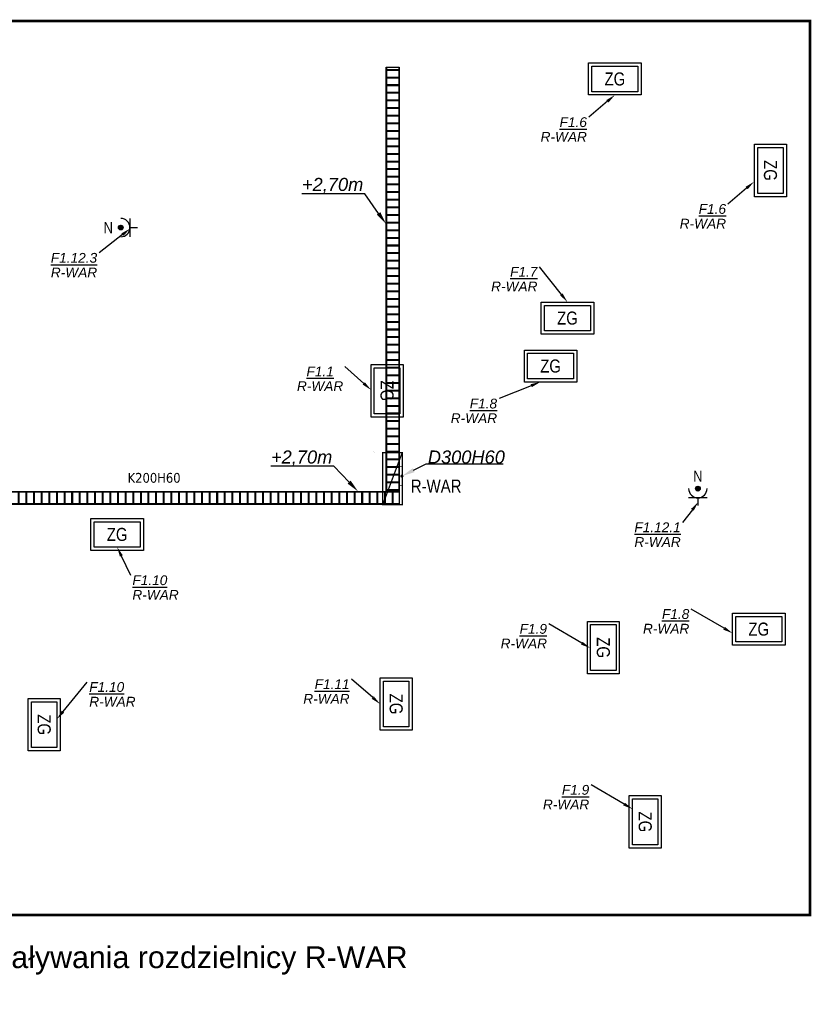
# Model space of a CAD drawing. Header units: millimetres. Extents: x 667417 to 821619, y 904330 to 1017710.
# Tile 10 of 13: x 716657 to 728793, y 905100 to 920187. Entities that reach past the tile are written whole.
import ezdxf
from ezdxf import colors
from ezdxf.entities.mleader import LeaderData, LeaderLine
from ezdxf.enums import TextEntityAlignment as Align
from ezdxf.math import Vec2, Vec3

# ---------------------------------------------------------------- set-up
doc = ezdxf.new("R2010")
doc.units = ezdxf.units.MM
doc.linetypes.add('DASHED', pattern=[0.75, 0.5, -0.25])
for name, color, linetype in [('_IE_Adresacja obwodów', 246, 'Continuous'), ('_IE_Gniazdo podwójne_230V_IP44', 5, 'Continuous'), ('_IE_Rozdzielnica nN', 240, 'Continuous'), ('_IE_Strefy oddziaływania rozdzielnic elektrycznych', 240, 'Continuous'), ('_IE_Trasy kablowe IE', 150, 'Continuous'), ('_IE_Trasy kablowe IE - Power cable tray', 150, 'Continuous'), ('_IE_Trasy kablowe IE opis', 150, 'Continuous'), ('_IE_Zestaw_gniazd_ZG', 5, 'Continuous')]:
    doc.layers.add(name, color=color, linetype=linetype)
doc.styles.add('ARIAL', font='arial-narrow_[pl.allfont.net].ttf', dxfattribs={"width": 0.8})
doc.styles.add('IE_Koordynacja_tylko trasy$0$Standard', font='arial.ttf')
doc.styles.get("Standard").update_dxf_attribs({"font": 'ARIAL.TTF'})

# ---------------------------------------------------------------- blocks, each defined once
blk = doc.blocks.new('*U575')
at = {"layer": '_IE_Zestaw_gniazd_ZG'}
for points in [[(-40.2, 24.5), (40.2, 24.5), (40.2, -24.5), (-40.2, -24.5)], [(-35.2, 19.5), (35.2, 19.5), (35.2, -19.5), (-35.2, -19.5)]]:
    blk.add_lwpolyline(points, close=True, dxfattribs=at)
at = {"layer": '_IE_Zestaw_gniazd_ZG', "color": 240, "style": 'ARIAL', "flags": 12}
blk.add_attdef('ZG', text='', height=20, dxfattribs=at).set_placement((0, 0), align=Align.MIDDLE)
blk = doc.blocks.new('*U633')
at = {"layer": '_IE_Zestaw_gniazd_ZG'}
for points in [[(-24.5, -40.2), (-24.5, 40.2), (24.5, 40.2), (24.5, -40.2)], [(-19.5, -35.2), (-19.5, 35.2), (19.5, 35.2), (19.5, -35.2)]]:
    blk.add_lwpolyline(points, close=True, dxfattribs=at)
at = {"layer": '_IE_Zestaw_gniazd_ZG', "color": 240, "style": 'ARIAL', "flags": 12}
blk.add_attdef('ZG2', text='', height=20, rotation=270, dxfattribs=at).set_placement((0, 0), align=Align.MIDDLE)
blk = doc.blocks.new('*U629')
at = {"layer": '_IE_Zestaw_gniazd_ZG'}
for points in [[(-24.5, -40.2), (-24.5, 40.2), (24.5, 40.2), (24.5, -40.2)], [(-19.5, -35.2), (-19.5, 35.2), (19.5, 35.2), (19.5, -35.2)]]:
    blk.add_lwpolyline(points, close=True, dxfattribs=at)
at = {"layer": '_IE_Zestaw_gniazd_ZG', "color": 240, "style": 'ARIAL', "flags": 12}
blk.add_attdef('ZG2', text='', height=20, rotation=270, dxfattribs=at).set_placement((0, 0), align=Align.MIDDLE)
blk = doc.blocks.new('*U630')
at = {"layer": '_IE_Zestaw_gniazd_ZG'}
for points in [[(-24.5, -40.2), (-24.5, 40.2), (24.5, 40.2), (24.5, -40.2)], [(-19.5, -35.2), (-19.5, 35.2), (19.5, 35.2), (19.5, -35.2)]]:
    blk.add_lwpolyline(points, close=True, dxfattribs=at)
at = {"layer": '_IE_Zestaw_gniazd_ZG', "color": 240, "style": 'ARIAL', "flags": 12}
blk.add_attdef('ZG2', text='', height=20, rotation=270, dxfattribs=at).set_placement((0, 0), align=Align.MIDDLE)
blk = doc.blocks.new('*U632')
at = {"layer": '_IE_Zestaw_gniazd_ZG'}
for points in [[(-24.5, -40.2), (-24.5, 40.2), (24.5, 40.2), (24.5, -40.2)], [(-19.5, -35.2), (-19.5, 35.2), (19.5, 35.2), (19.5, -35.2)]]:
    blk.add_lwpolyline(points, close=True, dxfattribs=at)
at = {"layer": '_IE_Zestaw_gniazd_ZG', "color": 240, "style": 'ARIAL', "flags": 12}
blk.add_attdef('ZG2', text='', height=20, rotation=270, dxfattribs=at).set_placement((0, 0), align=Align.MIDDLE)
blk = doc.blocks.new('*U628')
at = {"layer": '_IE_Zestaw_gniazd_ZG'}
for points in [[(-24.5, -40.2), (-24.5, 40.2), (24.5, 40.2), (24.5, -40.2)], [(-19.5, -35.2), (-19.5, 35.2), (19.5, 35.2), (19.5, -35.2)]]:
    blk.add_lwpolyline(points, close=True, dxfattribs=at)
at = {"layer": '_IE_Zestaw_gniazd_ZG', "color": 240, "style": 'ARIAL', "flags": 12}
blk.add_attdef('ZG2', text='', height=20, rotation=270, dxfattribs=at).set_placement((0, 0), align=Align.MIDDLE)
blk = doc.blocks.new('*U631')
at = {"layer": '_IE_Zestaw_gniazd_ZG'}
for points in [[(-24.5, -40.2), (-24.5, 40.2), (24.5, 40.2), (24.5, -40.2)], [(-19.5, -35.2), (-19.5, 35.2), (19.5, 35.2), (19.5, -35.2)]]:
    blk.add_lwpolyline(points, close=True, dxfattribs=at)
at = {"layer": '_IE_Zestaw_gniazd_ZG', "color": 240, "style": 'ARIAL', "flags": 12}
blk.add_attdef('ZG2', text='', height=20, rotation=270, dxfattribs=at).set_placement((0, 0), align=Align.MIDDLE)
blk = doc.blocks.new('*U2902')
at = {"layer": '_IE_Gniazdo podwójne_230V_IP44'}
h = blk.add_hatch(color=256, dxfattribs=at)
edge = h.paths.add_edge_path()
edge.add_arc((19.1, 18.3), 4.34, 180, 540)
for p, q in [((33.2, 32.4), (33.2, 4.1)), ((33.2, 18.3), (45, 18.3))]:
    blk.add_line(p, q, dxfattribs=at)
blk.add_circle((19.1, 18.3), 3.62, dxfattribs=at)
blk.add_arc((19.1, 18.3), 14.1, 270, 90, dxfattribs=at)
at = {"layer": '_IE_Gniazdo podwójne_230V_IP44', "style": 'ARIAL', "flags": 12}
blk.add_attdef('FUN', text='', height=17, dxfattribs=at).set_placement((0, 18.3), align=Align.MIDDLE)
blk = doc.blocks.new('*U921')
at = {"layer": '_IE_Gniazdo podwójne_230V_IP44'}
h = blk.add_hatch(color=256, dxfattribs=at)
edge = h.paths.add_edge_path()
edge.add_arc((0, -0.9), 4.34, 90, 450)
for p, q in [((14.1, -15), (-14.1, -15)), ((0, -15), (0, -26.7))]:
    blk.add_line(p, q, dxfattribs=at)
blk.add_circle((0, -0.9), 3.62, dxfattribs=at)
blk.add_arc((0, -0.9), 14.1, 180, 0, dxfattribs=at)
at = {"layer": '_IE_Gniazdo podwójne_230V_IP44', "style": 'ARIAL', "flags": 12}
blk.add_attdef('FUN', text='', height=17, dxfattribs=at).set_placement((0, 18.3), align=Align.MIDDLE)
blk = doc.blocks.new('*U1221')
at = {"layer": '_IE_Rozdzielnica nN', "const_width": 2}
blk.add_lwpolyline([(30, 0), (30, -80), (0, -80), (0, 0)], close=True, dxfattribs=at)
blk.add_lwpolyline([(30, 0), (0, -80)], dxfattribs=at)
at = {"layer": '_IE_Rozdzielnica nN', "style": 'ARIAL', "flags": 12}
blk.add_attdef('NAZWA', text='', height=20, dxfattribs=at).set_placement((-46.3, 17.6), align=Align.MIDDLE)
blk = doc.blocks.new('*U2312')
h = blk.add_hatch()
h.set_pattern_fill('JIS_LC_8A', color=256, scale=15, angle=45)
h.set_pattern_definition([(90, (-10163.95, 50), (-117, 2e-14), []), (90, (-10153.34, 60.61), (-117, 2e-14), [])])
h.paths.add_polyline_path([(-10670, 92), (10670, 92), (10670, -92), (-10670, -92)])
for points in [[(-10670, 100), (10670, 100), (10670, -100), (-10670, -100)], [(-10670, 92), (10670, 92), (10670, -92), (-10670, -92)]]:
    blk.add_lwpolyline(points, close=True)
blk = doc.blocks.new('*U2318')
h = blk.add_hatch()
h.set_pattern_fill('JIS_LC_8A', color=256, scale=15, angle=45)
h.set_pattern_definition([(90, (-5772.62, 50), (-117, 2e-14), []), (90, (-5762.02, 60.61), (-117, 2e-14), [])])
h.paths.add_polyline_path([(-3253, 92), (3253, 92), (3253, -92), (-3253, -92)])
for points in [[(-3253, 100), (3253, 100), (3253, -100), (-3253, -100)], [(-3253, 92), (3253, 92), (3253, -92), (-3253, -92)]]:
    blk.add_lwpolyline(points, close=True)
blk = doc.blocks.new('*U2918')
h = blk.add_hatch(color=0)
h.dxf.hatch_style = 1
edge = h.paths.add_edge_path()
edge.add_arc((0, 0.5), 2.5, -180, 180, ccw=False)
at = {"color": 0}
blk.add_lwpolyline([(0, 0.5, 0, 0, 0), (28.3, 33.2, 5, 0, 0), (36.6, 43.1, 0, 0, 0)], format="xyseb", dxfattribs=at)
at = {"color": 0, "const_width": 1}
for points in [[(-15, 0.5), (15, 0.5)], [(-14.5, 0.5), (-14.5, 5.5)], [(14.5, 0.5), (14.5, 5.5)]]:
    blk.add_lwpolyline(points, dxfattribs=at)

msp = doc.modelspace()

# ---------------------------------------------------------------- linework, layer by layer
at = {"layer": '_IE_Strefy oddziaływania rozdzielnic elektrycznych', "linetype": 'DASHED', "ltscale": 100, "const_width": 40}
msp.add_lwpolyline([(698709, 920167), (728773, 920167), (728773, 906470), (704696, 906470), (704696, 912661), (700937, 912661), (700937, 914868), (698709, 914868)], close=True, dxfattribs=at)

# ---------------------------------------------------------------- block references
ref = msp.add_blockref('*U2902', (718016, 916818), dxfattribs=dict(xscale=10, yscale=10, zscale=10))
ref.add_attrib('FUN', 'N', dxfattribs={"layer": '_IE_Gniazdo podwójne_230V_IP44', "color": 6, "height": 170, "style": 'ARIAL', "flags": 12}).set_placement((718016, 917000), align=Align.MIDDLE)
ref = msp.add_blockref('*U921', (727054, 913010), dxfattribs=dict(xscale=10, yscale=10, zscale=10))
ref.add_attrib('FUN', 'N', dxfattribs={"layer": '_IE_Gniazdo podwójne_230V_IP44', "color": 6, "height": 170, "style": 'ARIAL', "flags": 12}).set_placement((727054, 913192), align=Align.MIDDLE)
at = {"layer": '_IE_Rozdzielnica nN'}
ref = msp.add_blockref('*U1221', (722222, 913554), dxfattribs=dict(at, xscale=10, yscale=10, zscale=10))
ref.add_attrib('NAZWA', 'R-WAR', dxfattribs={"height": 200, "style": 'ARIAL', "flags": 12}).set_placement((723042, 913040), align=Align.MIDDLE)
at = {"layer": '_IE_Trasy kablowe IE', "rotation": 270}
msp.add_blockref('*U2318', (722377, 916206), dxfattribs=at)
at = {"layer": '_IE_Trasy kablowe IE', "xscale": 10, "yscale": 10, "zscale": 10, "rotation": 90}
msp.add_blockref('*U2918', (722522, 913193), dxfattribs=at)
at = {"layer": '_IE_Trasy kablowe IE'}
msp.add_blockref('*U2312', (711807, 912860), dxfattribs=at)
at = {"layer": '_IE_Zestaw_gniazd_ZG'}
ref = msp.add_blockref('*U575', (725782, 919279), dxfattribs=dict(at, xscale=10, yscale=10, zscale=10))
ref.add_attrib('ZG', 'ZG', dxfattribs={"color": 240, "height": 200, "style": 'ARIAL'}).set_placement((725782, 919279), align=Align.MIDDLE)
ref = msp.add_blockref('*U628', (728167, 917876), dxfattribs=dict(at, xscale=10, yscale=10, zscale=10))
ref.add_attrib('ZG2', 'ZG', dxfattribs={"color": 240, "height": 200, "rotation": 270, "style": 'ARIAL'}).set_placement((728167, 917876), align=Align.MIDDLE)
ref = msp.add_blockref('*U575', (725055, 915615), dxfattribs=dict(at, xscale=10, yscale=10, zscale=10))
ref.add_attrib('ZG', 'ZG', dxfattribs={"color": 240, "height": 200, "style": 'ARIAL'}).set_placement((725055, 915615), align=Align.MIDDLE)
ref = msp.add_blockref('*U575', (724796, 914880), dxfattribs=dict(at, xscale=10, yscale=10, zscale=10))
ref.add_attrib('ZG', 'ZG', dxfattribs={"color": 240, "height": 200, "style": 'ARIAL'}).set_placement((724796, 914880), align=Align.MIDDLE)
ref = msp.add_blockref('*U633', (722289, 914501), dxfattribs=dict(at, xscale=10, yscale=10, zscale=10))
ref.add_attrib('ZG2', 'ZG', dxfattribs={"color": 240, "height": 200, "rotation": 270, "style": 'ARIAL'}).set_placement((722289, 914501), align=Align.MIDDLE)
ref = msp.add_blockref('*U575', (718152, 912300), dxfattribs=dict(at, xscale=10, yscale=10, zscale=10))
ref.add_attrib('ZG', 'ZG', dxfattribs={"color": 240, "height": 200, "style": 'ARIAL'}).set_placement((718152, 912300), align=Align.MIDDLE)
ref = msp.add_blockref('*U629', (725605, 910566), dxfattribs=dict(at, xscale=10, yscale=10, zscale=10))
ref.add_attrib('ZG2', 'ZG', dxfattribs={"color": 240, "height": 200, "rotation": 270, "style": 'ARIAL'}).set_placement((725605, 910566), align=Align.MIDDLE)
ref = msp.add_blockref('*U575', (727988, 910849), dxfattribs=dict(at, xscale=10, yscale=10, zscale=10))
ref.add_attrib('ZG', 'ZG', dxfattribs={"color": 240, "height": 200, "style": 'ARIAL'}).set_placement((727988, 910849), align=Align.MIDDLE)
ref = msp.add_blockref('*U631', (722429, 909701), dxfattribs=dict(at, xscale=10, yscale=10, zscale=10))
ref.add_attrib('ZG2', 'ZG', dxfattribs={"color": 240, "height": 200, "rotation": 270, "style": 'ARIAL'}).set_placement((722429, 909701), align=Align.MIDDLE)
ref = msp.add_blockref('*U632', (717033, 909385), dxfattribs=dict(at, xscale=10, yscale=10, zscale=10))
ref.add_attrib('ZG2', 'ZG', dxfattribs={"color": 240, "height": 200, "rotation": 270, "style": 'ARIAL'}).set_placement((717033, 909385), align=Align.MIDDLE)
ref = msp.add_blockref('*U630', (726247, 907895), dxfattribs=dict(at, xscale=10, yscale=10, zscale=10))
ref.add_attrib('ZG2', 'ZG', dxfattribs={"color": 240, "height": 200, "rotation": 270, "style": 'ARIAL'}).set_placement((726247, 907895), align=Align.MIDDLE)

# ---------------------------------------------------------------- texts
at = {"layer": '_IE_Strefy oddziaływania rozdzielnic elektrycznych', "linetype": 'DASHED', "ltscale": 100, "insert": (714047, 905988), "char_height": 333, "width": 8189.76, "attachment_point": 1}
msp.add_mtext('Strefa oddziaływania rozdzielnicy R-WAR', dxfattribs=at)
at = {"layer": '_IE_Trasy kablowe IE opis', "insert": (718312, 913242), "char_height": 150, "attachment_point": 1}
msp.add_mtext('{\\fTahoma|b0|i0|c238|p34;K200H60}', dxfattribs=at)

# ---------------------------------------------------------------- leaders
at = {"layer": '_IE_Adresacja obwodów'}
ml = msp.add_multileader_mtext('Standard', dxfattribs=at)
ml.set_content('{\\L\\fArial|b0|i1|c238|p34;F1.6\\P\\lR-WAR}', color=256)
ml.set_leader_properties()
ml.build(insert=Vec2(0, 0))
ml.multileader.update_dxf_attribs({"has_dogleg": 0, "has_text_frame": 1, "text_left_attachment_type": 0, "text_right_attachment_type": 0, "dogleg_length": 0, "arrow_head_size": 150})
ctx = ml.context
ctx.base_point, ctx.char_height, ctx.arrow_head_size, ctx.landing_gap_size, ctx.plane_origin = Vec3(724621, 918692), 150, 150, 30, Vec3(720920, 911387)
ctx.left_attachment, ctx.right_attachment, ctx.text_align_type = 0, 0, 2
notes = []
notes.append((ctx, [(0, (1, 1, 0), (725383, 918692), (-1, 0), 0, [(0, [(725782, 919034)], 0, [])])]))
ctx.mtext.insert, ctx.mtext.width, ctx.mtext.alignment, ctx.mtext.line_spacing_factor, ctx.mtext.flow_direction = Vec3(725353, 918692), 800, 3, 0.9, 5
ml = msp.add_multileader_mtext('Standard', dxfattribs=at)
ml.set_content('{\\L\\fArial|b0|i1|c238|p34;F1.6\\P\\lR-WAR}', color=256)
ml.set_leader_properties()
ml.build(insert=Vec2(0, 0))
ml.multileader.update_dxf_attribs({"has_dogleg": 0, "has_text_frame": 1, "text_left_attachment_type": 0, "text_right_attachment_type": 0, "dogleg_length": 0, "arrow_head_size": 150})
ctx = ml.context
ctx.base_point, ctx.char_height, ctx.arrow_head_size, ctx.landing_gap_size, ctx.plane_origin = Vec3(726755, 917362), 150, 150, 30, Vec3(723053, 910058)
ctx.left_attachment, ctx.right_attachment, ctx.text_align_type = 0, 0, 2
notes.append((ctx, [(0, (1, 1, 0), (727516, 917362), (-1, 0), 0, [(0, [(727916, 917705)], 0, [])])]))
ctx.mtext.insert, ctx.mtext.width, ctx.mtext.alignment, ctx.mtext.line_spacing_factor, ctx.mtext.flow_direction = Vec3(727486, 917362), 800, 3, 0.9, 5
ml = msp.add_multileader_mtext('Standard', dxfattribs=at)
ml.set_content('{\\L\\fArial|b0|i1|c238|p34;F1.12.3\\P\\lR-WAR}', color=256)
ml.set_leader_properties()
ml.build(insert=Vec2(0, 0))
ml.multileader.update_dxf_attribs({"has_dogleg": 0, "has_text_frame": 1, "text_left_attachment_type": 0, "text_right_attachment_type": 0, "dogleg_length": 0, "arrow_head_size": 150})
ctx = ml.context
ctx.base_point, ctx.char_height, ctx.arrow_head_size, ctx.landing_gap_size, ctx.plane_origin = Vec3(717113, 916613), 150, 150, 30, Vec3(713504, 909365)
ctx.left_attachment, ctx.right_attachment, ctx.text_align_type = 0, 0, 2
notes.append((ctx, [(0, (1, 1, 0), (717875, 916613), (-1, 0), 0, [(0, [(718350, 916986)], 0, [])])]))
ctx.mtext.insert, ctx.mtext.width, ctx.mtext.alignment, ctx.mtext.line_spacing_factor, ctx.mtext.flow_direction = Vec3(717845, 916613), 800, 3, 0.9, 5
ml = msp.add_multileader_mtext('Standard', dxfattribs=at)
ml.set_content('{\\L\\fArial|b0|i1|c238|p34;F1.7\\P\\lR-WAR}', color=256)
ml.set_leader_properties()
ml.build(insert=Vec2(0, 0))
ml.multileader.update_dxf_attribs({"has_dogleg": 0, "has_text_frame": 1, "text_left_attachment_type": 0, "text_right_attachment_type": 0, "dogleg_length": 0, "arrow_head_size": 150})
ctx = ml.context
ctx.base_point, ctx.char_height, ctx.arrow_head_size, ctx.landing_gap_size, ctx.plane_origin = Vec3(723864, 916399), 150, 150, 30, Vec3(720162, 909211)
ctx.left_attachment, ctx.right_attachment, ctx.text_align_type = 0, 0, 2
notes.append((ctx, [(0, (1, 1, 0), (724625, 916399), (-1, 0), 0, [(0, [(725055, 915860)], 0, [])])]))
ctx.mtext.insert, ctx.mtext.width, ctx.mtext.alignment, ctx.mtext.line_spacing_factor, ctx.mtext.flow_direction = Vec3(724595, 916399), 800, 3, 0.9, 5
ml = msp.add_multileader_mtext('Standard', dxfattribs=at)
ml.set_content('{\\L\\fArial|b0|i1|c238|p34;F1.1\\P\\lR-WAR}', color=256)
ml.set_leader_properties()
ml.build(insert=Vec2(0, 0))
ml.multileader.update_dxf_attribs({"has_dogleg": 0, "has_text_frame": 1, "text_left_attachment_type": 0, "text_right_attachment_type": 0, "dogleg_length": 0, "arrow_head_size": 150})
ctx = ml.context
ctx.base_point, ctx.char_height, ctx.arrow_head_size, ctx.landing_gap_size, ctx.plane_origin = Vec3(720882, 914872), 150, 150, 30, Vec3(717586, 906957)
ctx.left_attachment, ctx.right_attachment, ctx.text_align_type = 0, 0, 1
notes.append((ctx, [(0, (1, 1, 0), (721644, 914872), (-1, 0), 0, [(0, [(722044, 914514)], 0, [])])]))
ctx.mtext.insert, ctx.mtext.width, ctx.mtext.alignment, ctx.mtext.line_spacing_factor, ctx.mtext.flow_direction = Vec3(721263, 914872), 800, 2, 0.9, 5
ml = msp.add_multileader_mtext('Standard', dxfattribs=at)
ml.set_content('{\\L\\fArial|b0|i1|c238|p34;F1.8\\P\\lR-WAR}', color=256)
ml.set_leader_properties()
ml.build(insert=Vec2(0, 0))
ml.multileader.update_dxf_attribs({"has_dogleg": 0, "has_text_frame": 1, "text_left_attachment_type": 0, "text_right_attachment_type": 0, "dogleg_length": 0, "arrow_head_size": 150})
ctx = ml.context
ctx.base_point, ctx.char_height, ctx.arrow_head_size, ctx.landing_gap_size, ctx.plane_origin = Vec3(723244, 914380), 150, 150, 30, Vec3(719543, 907191)
ctx.left_attachment, ctx.right_attachment, ctx.text_align_type = 0, 0, 2
notes.append((ctx, [(0, (1, 1, 0), (724006, 914380), (-1, 0), 0, [(0, [(724638, 914635)], 0, [])])]))
ctx.mtext.insert, ctx.mtext.width, ctx.mtext.alignment, ctx.mtext.line_spacing_factor, ctx.mtext.flow_direction = Vec3(723976, 914380), 800, 3, 0.9, 5
ml = msp.add_multileader_mtext('Standard', dxfattribs=at)
ml.set_content('{\\L\\fArial|b0|i1|c238|p34;F1.12.1\\P\\lR-WAR}', color=256)
ml.set_leader_properties()
ml.build(insert=Vec2(0, 0))
ml.multileader.update_dxf_attribs({"has_dogleg": 0, "has_text_frame": 1, "text_left_attachment_type": 0, "text_right_attachment_type": 0, "dogleg_length": 0, "arrow_head_size": 150})
ctx = ml.context
ctx.base_point, ctx.char_height, ctx.arrow_head_size, ctx.landing_gap_size, ctx.plane_origin = Vec3(726059, 912484), 150, 150, 30, Vec3(722544, 905165)
ctx.left_attachment, ctx.right_attachment, ctx.text_align_type = 0, 0, 2
notes.append((ctx, [(0, (1, 1, 0), (726821, 912484), (-1, 0), 0, [(0, [(727061, 912795)], 0, [])])]))
ctx.mtext.insert, ctx.mtext.width, ctx.mtext.alignment, ctx.mtext.line_spacing_factor, ctx.mtext.flow_direction = Vec3(726791, 912484), 800, 3, 0.9, 5
ml = msp.add_multileader_mtext('Standard', dxfattribs=at)
ml.set_content('{\\L\\fArial|b0|i1|c238|p34;F1.10\\P\\lR-WAR}', color=256)
ml.set_leader_properties()
ml.build(insert=Vec2(0, 0))
ml.multileader.update_dxf_attribs({"has_dogleg": 0, "has_text_frame": 1, "text_left_attachment_type": 0, "text_right_attachment_type": 0, "dogleg_length": 0, "arrow_head_size": 150})
ctx = ml.context
ctx.base_point, ctx.char_height, ctx.arrow_head_size, ctx.landing_gap_size, ctx.plane_origin = Vec3(718355, 911673), 150, 150, 30, Vec3(714840, 904355)
ctx.left_attachment, ctx.right_attachment = 0, 0
notes.append((ctx, [(0, (1, 1, 0), (718355, 911673), (1, 0), 0, [(0, [(718152, 912106)], 0, [])])]))
ctx.mtext.insert, ctx.mtext.width, ctx.mtext.line_spacing_factor, ctx.mtext.flow_direction = Vec3(718385, 911673), 800, 0.9, 5
ml = msp.add_multileader_mtext('Standard', dxfattribs=at)
ml.set_content('{\\L\\fArial|b0|i1|c238|p34;F1.8\\P\\lR-WAR}', color=256)
ml.set_leader_properties()
ml.build(insert=Vec2(0, 0))
ml.multileader.update_dxf_attribs({"has_dogleg": 0, "has_text_frame": 1, "text_left_attachment_type": 0, "text_right_attachment_type": 0, "dogleg_length": 0, "arrow_head_size": 150})
ctx = ml.context
ctx.base_point, ctx.char_height, ctx.arrow_head_size, ctx.landing_gap_size, ctx.plane_origin = Vec3(726191, 911155), 150, 150, 30, Vec3(722490, 903967)
ctx.left_attachment, ctx.right_attachment, ctx.text_align_type = 0, 0, 2
notes.append((ctx, [(0, (1, 1, 0), (726953, 911155), (-1, 0), 0, [(0, [(727586, 910786)], 0, [])])]))
ctx.mtext.insert, ctx.mtext.width, ctx.mtext.alignment, ctx.mtext.line_spacing_factor, ctx.mtext.flow_direction = Vec3(726923, 911155), 800, 3, 0.9, 5
ml = msp.add_multileader_mtext('Standard', dxfattribs=at)
ml.set_content('{\\L\\fArial|b0|i1|c238|p34;F1.9\\P\\lR-WAR}', color=256)
ml.set_leader_properties()
ml.build(insert=Vec2(0, 0))
ml.multileader.update_dxf_attribs({"has_dogleg": 0, "has_text_frame": 1, "text_left_attachment_type": 0, "text_right_attachment_type": 0, "dogleg_length": 0, "arrow_head_size": 150})
ctx = ml.context
ctx.base_point, ctx.char_height, ctx.arrow_head_size, ctx.landing_gap_size, ctx.plane_origin = Vec3(724009, 910928), 150, 150, 30, Vec3(720308, 903740)
ctx.left_attachment, ctx.right_attachment, ctx.text_align_type = 0, 0, 2
notes.append((ctx, [(0, (1, 1, 0), (724771, 910928), (-1, 0), 0, [(0, [(725404, 910558)], 0, [])])]))
ctx.mtext.insert, ctx.mtext.width, ctx.mtext.alignment, ctx.mtext.line_spacing_factor, ctx.mtext.flow_direction = Vec3(724741, 910928), 800, 3, 0.9, 5
ml = msp.add_multileader_mtext('Standard', dxfattribs=at)
ml.set_content('{\\L\\fArial|b0|i1|c238|p34;F1.11\\P\\lR-WAR}', color=256)
ml.set_leader_properties()
ml.build(insert=Vec2(0, 0))
ml.multileader.update_dxf_attribs({"has_dogleg": 0, "has_text_frame": 1, "text_left_attachment_type": 0, "text_right_attachment_type": 0, "dogleg_length": 0, "arrow_head_size": 150})
ctx = ml.context
ctx.base_point, ctx.char_height, ctx.arrow_head_size, ctx.landing_gap_size, ctx.plane_origin = Vec3(720984, 910080), 150, 150, 30, Vec3(717468, 902762)
ctx.left_attachment, ctx.right_attachment, ctx.text_align_type = 0, 0, 2
notes.append((ctx, [(0, (1, 1, 0), (721745, 910080), (-1, 0), 0, [(0, [(722184, 909701)], 0, [])])]))
ctx.mtext.insert, ctx.mtext.width, ctx.mtext.alignment, ctx.mtext.line_spacing_factor, ctx.mtext.flow_direction = Vec3(721715, 910080), 800, 3, 0.9, 5
ml = msp.add_multileader_mtext('Standard', dxfattribs=at)
ml.set_content('{\\L\\fArial|b0|i1|c238|p34;F1.10\\P\\lR-WAR}', color=256)
ml.set_leader_properties()
ml.build(insert=Vec2(0, 0))
ml.multileader.update_dxf_attribs({"has_dogleg": 0, "has_text_frame": 1, "text_left_attachment_type": 0, "text_right_attachment_type": 0, "dogleg_length": 0, "arrow_head_size": 150})
ctx = ml.context
ctx.base_point, ctx.char_height, ctx.arrow_head_size, ctx.landing_gap_size, ctx.plane_origin = Vec3(717694, 910037), 150, 150, 30, Vec3(714179, 902719)
ctx.left_attachment, ctx.right_attachment = 0, 0
notes.append((ctx, [(0, (1, 1, 0), (717694, 910037), (1, 0), 0, [(0, [(717227, 909469)], 0, [])])]))
ctx.mtext.insert, ctx.mtext.width, ctx.mtext.line_spacing_factor, ctx.mtext.flow_direction = Vec3(717724, 910037), 800, 0.9, 5
ml = msp.add_multileader_mtext('Standard', dxfattribs=at)
ml.set_content('{\\L\\fArial|b0|i1|c238|p34;F1.9\\P\\lR-WAR}', color=256)
ml.set_leader_properties()
ml.build(insert=Vec2(0, 0))
ml.multileader.update_dxf_attribs({"has_dogleg": 0, "has_text_frame": 1, "text_left_attachment_type": 0, "text_right_attachment_type": 0, "dogleg_length": 0, "arrow_head_size": 150})
ctx = ml.context
ctx.base_point, ctx.char_height, ctx.arrow_head_size, ctx.landing_gap_size, ctx.plane_origin = Vec3(724658, 908461), 150, 150, 30, Vec3(720956, 901273)
ctx.left_attachment, ctx.right_attachment, ctx.text_align_type = 0, 0, 2
notes.append((ctx, [(0, (1, 1, 0), (725419, 908461), (-1, 0), 0, [(0, [(726053, 908092)], 0, [])])]))
ctx.mtext.insert, ctx.mtext.width, ctx.mtext.alignment, ctx.mtext.line_spacing_factor, ctx.mtext.flow_direction = Vec3(725389, 908461), 800, 3, 0.9, 5
at = {"layer": '_IE_Trasy kablowe IE - Power cable tray'}
ml = msp.add_multileader_mtext('Standard', dxfattribs=at)
ml.set_content('{\\fArial|b0|i1|c238|p34;+2,70m}', color=256, style='IE_Koordynacja_tylko trasy$0$Standard')
ml.set_leader_properties()
ml.build(insert=Vec2(0, 0))
ml.multileader.update_dxf_attribs({"text_left_attachment_type": 6, "text_right_attachment_type": 6, "dogleg_length": 3.6, "arrow_head_size": 200})
ctx = ml.context
ctx.base_point, ctx.char_height, ctx.arrow_head_size, ctx.landing_gap_size, ctx.plane_origin = Vec3(720996, 917521), 200, 200, 20, Vec3(723641, 923586)
ctx.left_attachment, ctx.right_attachment, ctx.text_align_type = 6, 6, 2
notes.append((ctx, [(1, (1, 1, 0), (721949, 917521), (-1, 0), 3.6, [(0, [(722274, 917055)], 0, [])])]))
ctx.mtext.insert, ctx.mtext.alignment, ctx.mtext.flow_direction = Vec3(721925, 917763), 3, 5
ml = msp.add_multileader_mtext('Standard', dxfattribs=at)
ml.set_content('{\\fArial|b0|i1|c238|p34;+2,70m}', color=256, style='IE_Koordynacja_tylko trasy$0$Standard')
ml.set_leader_properties()
ml.build(insert=Vec2(0, 0))
ml.multileader.update_dxf_attribs({"text_left_attachment_type": 6, "text_right_attachment_type": 6, "dogleg_length": 3.6, "arrow_head_size": 200})
ctx = ml.context
ctx.base_point, ctx.char_height, ctx.arrow_head_size, ctx.landing_gap_size, ctx.plane_origin = Vec3(720521, 913345), 200, 200, 20, Vec3(723213, 919489)
ctx.left_attachment, ctx.right_attachment, ctx.text_align_type = 6, 6, 2
notes.append((ctx, [(1, (1, 1, 0), (721474, 913345), (-1, 0), 3.6, [(0, [(721845, 912958)], 0, [])])]))
ctx.mtext.insert, ctx.mtext.alignment, ctx.mtext.flow_direction = Vec3(721450, 913586), 3, 5
ml = msp.add_multileader_mtext('Standard', dxfattribs=at)
ml.set_content('{\\fArial|b0|i1|c238|p34;D300H60}', color=256, style='IE_Koordynacja_tylko trasy$0$Standard')
ml.set_leader_properties()
ml.build(insert=Vec2(0, 0))
ml.multileader.update_dxf_attribs({"text_left_attachment_type": 6, "text_right_attachment_type": 6, "dogleg_length": 3.6, "arrow_head_size": 200})
ctx = ml.context
ctx.base_point, ctx.char_height, ctx.arrow_head_size, ctx.landing_gap_size, ctx.plane_origin = Vec3(722895, 913382), 200, 200, 20, Vec3(725533, 919466)
ctx.left_attachment, ctx.right_attachment = 6, 6
notes.append((ctx, [(1, (1, 1, 0), (722891, 913382), (1, 0), 3.6, [(0, [(722517, 913193)], 0, [])])]))
ctx.mtext.insert, ctx.mtext.flow_direction = Vec3(722915, 913586), 5
for ctx, leaders in notes:
    for number, flags, end, landing, length, lines in leaders:
        leader = LeaderData()
        leader.index, (leader.has_last_leader_line, leader.has_dogleg_vector, leader.attachment_direction) = number, flags
        leader.last_leader_point, leader.dogleg_vector, leader.dogleg_length = Vec3(end), Vec3(landing), length
        for number, points, colour, breaks in lines:
            line = LeaderLine()
            line.index, line.vertices, line.color, line.breaks = number, Vec3.list(points), colors.encode_raw_color(colour), breaks
            leader.lines.append(line)
        ctx.leaders.append(leader)

doc.saveas('drawing.dxf')
